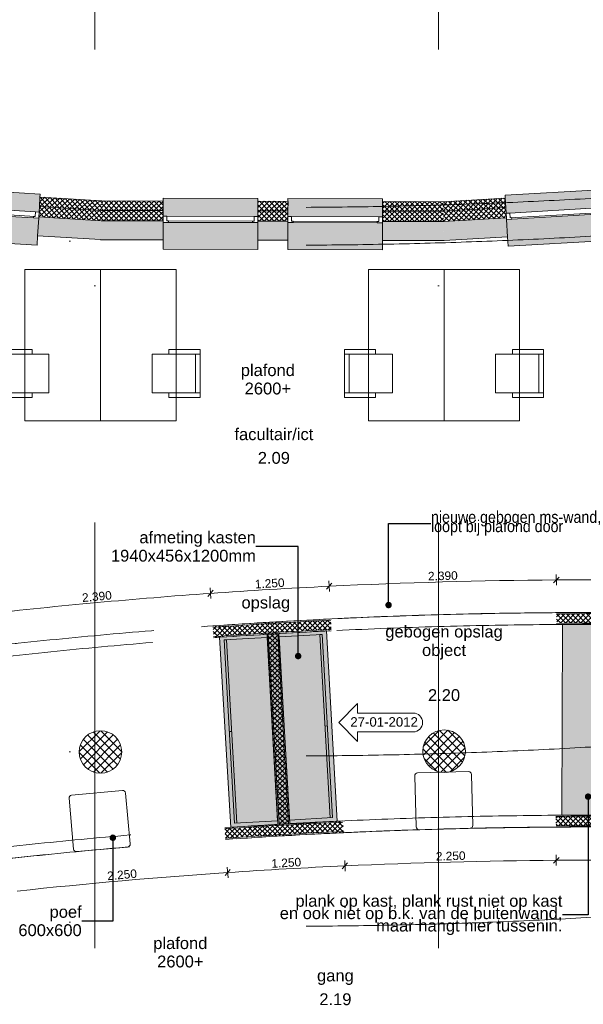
# Model space of a CAD drawing. Extents: x -238421 to 258165, y -34825 to 126331.
# Tile 27 of 239: x -204649 to -198687, y 42054 to 52464. Entities that reach past the tile are written whole.
import ezdxf

# ---------------------------------------------------------------- set-up
doc = ezdxf.new("R2010")
doc.units = 0
doc.header["$LTSCALE"] = 50
for name, pattern in [('_ .', [190, 90, -50, 0, -50]), ('B0701', [117.059997, 77.999997, -39.06]), ('B0702', [117.37, 78.119999, -39.250001])]:
    doc.linetypes.add(name, pattern=pattern)
doc.layers.get('0').update_dxf_attribs({"linetype": 'CONTINUOUS'})
for name, color, linetype in [('00 Bestaand', 7, 'CONTINUOUS'), ('00 Bestaand Afdek-arcering', 7, 'CONTINUOUS'), ('00 Bestaand Doorsnede-arcering', 7, 'CONTINUOUS'), ('00 Bestaand Laagscheidingslijnen', 7, 'CONTINUOUS'), ('00 Bestaand Ramen', 7, 'CONTINUOUS'), ('00 Ruimtenummer', 7, 'CONTINUOUS'), ('00 tekst plafond', 7, 'CONTINUOUS'), ('22 Binnenwanden', 7, 'CONTINUOUS'), ('22 Binnenwanden Afdek-arcering', 7, 'CONTINUOUS'), ('22 Binnenwanden Doorsnede-arcering', 7, 'CONTINUOUS'), ('22 Binnenwanden Laagscheidingslijnen', 7, 'CONTINUOUS'), ('82 Interieur', 7, 'CONTINUOUS'), ('A Stramien', 7, 'CONTINUOUS'), ('Tekst_dim 1_ 50', 7, 'CONTINUOUS'), ('WM5448--', 1, 'CONTINUOUS')]:
    doc.layers.add(name, color=color, linetype=linetype)
doc.styles.add('GENERATED_STYLE_1', font='ARIAL.TTF')
doc.styles.get("Standard").update_dxf_attribs({"font": 'ARIAL.TTF'})
doc.dimstyles.new('GENERATED_STYLE__8', dxfattribs={"dimtxt": 0.18, "dimasz": 136.8, "dimexe": 0.18, "dimexo": 0.0625, "dimgap": 0.09, "dimtad": 0, "dimtih": 1, "dimtoh": 1, "dimdec": 4, "dimzin": 0, "dimdsep": 46, "dimtxsty": 'Standard', "dimcen": 0.09, "dimadec": 0, "dimazin": 0, "dimtfac": 1, "dimtdec": 4, "dimtmove": 0, "dimatfit": 3, "dimldrblk": 'ARROWHEAD_11', "dimfxl": 0, "dimtolj": 1, "dimtzin": 0, "dimarcsym": 0})
pattern_1 = [(41.45082, (0, 0), (-24.824135, 28.10716), []), (131.45082, (0, 0), (28.10716, 24.824135), [])]
pattern_2 = [(44.85564, (0, 0), (-26.44961, 26.58323), []), (134.85564, (0, 0), (26.58323, 26.44961), [])]
pattern_3 = [(48.3186, (0, 0), (-28.00703, 24.93705), []), (138.3186, (0, 0), (24.93705, 28.00703), [])]
pattern_4 = [(0, (0, 0), (0, 37.5), [0, -37.5])]
pattern_5 = [(45, (0, 0), (-26.516504, 26.516504), []), (135, (0, 0), (26.516504, 26.516504), [])]
pattern_6 = [(45, (0, 0), (-45.96194, 45.96194), []), (135, (0, 0), (45.96194, 45.96194), [])]

# ---------------------------------------------------------------- blocks, each defined once
blk = doc.blocks.new('R1a metaal 15_12')
at = {"layer": '00 Bestaand Ramen', "color": 1, "linetype": 'Continuous', "lineweight": 0}
for p, q in [((-500, 160), (-500, 190)), ((-500, 190), (500, 190)), ((500, 190), (500, 160)), ((-500, 0), (-462, 0)), ((-500, -65), (-500, 0)), ((-462, 0), (-462, -50)), ((-462, 0), (462, 0)), ((462, -50), (462, 0)), ((462, 0), (500, 0)), ((500, 0), (500, -65)), ((-445, -65), (-500, -65)), ((-462, -50), (-445, -50)), ((-462, -50), (462, -50)), ((-462, -50), (462, -50)), ((-445, -50), (-445, -65)), ((445, -65), (-445, -65)), ((445, -65), (445, -50)), ((445, -50), (462, -50)), ((500, -65), (445, -65)), ((-500, -250), (-500, -350)), ((500, -350), (500, -250)), ((-500, -350), (500, -350))]:
    blk.add_line(p, q, dxfattribs=at)
at = {"layer": '00 Bestaand Ramen', "color": 2, "linetype": 'Continuous', "lineweight": 0}
for p, q in [((-500, 0), (-500, -50)), ((500, 0), (500, -50)), ((-500, -50), (-500, -65)), ((500, -50), (500, -65))]:
    blk.add_line(p, q, dxfattribs=at)
blk = doc.blocks.new('Wall_18_2', base_point=(21109, 24577))
at = {"layer": '00 Bestaand Afdek-arcering', "linetype": 'Continuous', "lineweight": 0}
for points in [[(19142, 24950), (19151, 25109), (19153, 25139), (18155, 25201), (18153, 25171), (18143, 25011)], [(20459, 24868), (20468, 25028), (20470, 25058), (19472, 25119), (19470, 25089), (19460, 24930)], [(18139, 24947), (18128, 24762), (18122, 24662), (19120, 24600), (19126, 24700), (19138, 24885)], [(19456, 24865), (19445, 24680), (19439, 24580), (20437, 24519), (20443, 24618), (20454, 24803)]]:
    blk.add_hatch(color=255, dxfattribs=at).paths.add_polyline_path(points, flags=0)
at = {"layer": '00 Bestaand Doorsnede-arcering', "linetype": 'Continuous', "lineweight": 0}
h = blk.add_hatch(dxfattribs=at)
h.set_pattern_fill('13_45GR_ISOLATIE_0002', color=255, style=0, pattern_type=2)
h.set_pattern_definition(pattern_1)
h.paths.add_polyline_path([(17511, 25111), (18147, 25071), (18153, 25171), (17521, 25210)], flags=0)
h = blk.add_hatch(dxfattribs=at)
h.set_pattern_fill('13_45GR_ISOLATIE_0002', color=255, style=0, pattern_type=2)
h.set_pattern_definition(pattern_1)
h.paths.add_polyline_path([(17500, 25001), (18140, 24962), (18143, 25011), (18147, 25071), (17511, 25111)], flags=0)
h = blk.add_hatch(dxfattribs=at)
h.set_pattern_fill('13_45GR_ISOLATIE_0002', color=255, style=0, pattern_type=2)
h.set_pattern_definition(pattern_1)
h.paths.add_polyline_path([(19145, 25009), (19464, 24990), (19470, 25089), (19151, 25109)], flags=0)
for points in [[(17481, 24802), (18128, 24762), (18139, 24947), (18140, 24962), (17500, 25001)], [(19138, 24885), (19126, 24700), (19445, 24680), (19456, 24865), (19457, 24880), (19138, 24900)], [(20443, 24618), (21109, 24577), (21116, 24777), (20455, 24818), (20454, 24803)]]:
    blk.add_hatch(color=255, dxfattribs=at).paths.add_polyline_path(points, flags=0)
h = blk.add_hatch(dxfattribs=at)
h.set_pattern_fill('13_45GR_ISOLATIE_0002', color=255, style=0, pattern_type=2)
h.set_pattern_definition(pattern_1)
h.paths.add_polyline_path([(19142, 24950), (19138, 24900), (19457, 24880), (19460, 24930), (19464, 24990), (19145, 25009)], flags=0)
h = blk.add_hatch(dxfattribs=at)
h.set_pattern_fill('13_45GR_ISOLATIE_0002', color=255, style=0, pattern_type=2)
h.set_pattern_definition(pattern_1)
h.paths.add_polyline_path([(20462, 24928), (21119, 24887), (21123, 24987), (20468, 25028)], flags=0)
h = blk.add_hatch(dxfattribs=at)
h.set_pattern_fill('13_45GR_ISOLATIE_0002', color=255, style=0, pattern_type=2)
h.set_pattern_definition(pattern_1)
h.paths.add_polyline_path([(20459, 24868), (20455, 24818), (21116, 24777), (21119, 24887), (20462, 24928)], flags=0)
at = {"layer": '00 Bestaand', "color": 2, "linetype": 'Continuous', "lineweight": 0}
for p, q in [((18153, 25171), (17521, 25210)), ((18153, 25171), (18147, 25071)), ((19151, 25109), (19145, 25009)), ((19470, 25089), (19151, 25109)), ((19470, 25089), (19464, 24990)), ((18143, 25011), (18140, 24962)), ((18147, 25071), (18143, 25011)), ((19145, 25009), (19142, 24950)), ((19464, 24990), (19460, 24930)), ((20468, 25028), (20462, 24928)), ((21123, 24987), (20468, 25028)), ((18139, 24947), (18128, 24762)), ((18140, 24962), (18139, 24947)), ((19138, 24885), (19126, 24700)), ((19142, 24950), (19138, 24900)), ((19138, 24900), (19138, 24885)), ((19457, 24880), (19456, 24865)), ((19460, 24930), (19457, 24880)), ((20462, 24928), (20459, 24868)), ((17481, 24802), (18128, 24762)), ((19456, 24865), (19445, 24680)), ((20454, 24803), (20443, 24618)), ((20455, 24818), (20454, 24803)), ((20459, 24868), (20455, 24818)), ((19126, 24700), (19445, 24680)), ((20443, 24618), (21109, 24577))]:
    blk.add_line(p, q, dxfattribs=at)
at = {"layer": '00 Bestaand Laagscheidingslijnen', "color": 2, "linetype": 'Continuous', "lineweight": 0}
for p, q in [((17511, 25111), (18147, 25071)), ((17500, 25001), (18140, 24962)), ((19145, 25009), (19464, 24990)), ((19138, 24900), (19457, 24880)), ((20462, 24928), (21119, 24887)), ((20455, 24818), (21116, 24777))]:
    blk.add_line(p, q, dxfattribs=at)
at = {"layer": '00 Bestaand Ramen', "color": 1, "linetype": 'Continuous', "lineweight": 0, "xscale": -1, "zscale": 1000, "rotation": 356.4508189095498}
for p in [(18643, 24981), (19959, 24899)]:
    blk.add_blockref('R1a metaal 15_12', p, dxfattribs=at)
blk = doc.blocks.new('R1a metaal 15_16')
at = {"layer": '00 Bestaand Ramen', "color": 1, "linetype": 'Continuous', "lineweight": 0}
for p, q in [((-500, 160), (-500, 190)), ((-500, 190), (500, 190)), ((500, 190), (500, 160)), ((-500, 0), (-462, 0)), ((-500, -65), (-500, 0)), ((-462, 0), (-462, -50)), ((-462, 0), (462, 0)), ((462, -50), (462, 0)), ((462, 0), (500, 0)), ((500, 0), (500, -65)), ((-445, -65), (-500, -65)), ((-462, -50), (-445, -50)), ((-462, -50), (462, -50)), ((-462, -50), (462, -50)), ((-445, -50), (-445, -65)), ((445, -65), (-445, -65)), ((445, -65), (445, -50)), ((445, -50), (462, -50)), ((500, -65), (445, -65)), ((-500, -250), (-500, -350)), ((500, -350), (500, -250)), ((-500, -350), (500, -350))]:
    blk.add_line(p, q, dxfattribs=at)
at = {"layer": '00 Bestaand Ramen', "color": 2, "linetype": 'Continuous', "lineweight": 0}
for p, q in [((-500, 0), (-500, -50)), ((500, 0), (500, -50)), ((-500, -50), (-500, -65)), ((500, -50), (500, -65))]:
    blk.add_line(p, q, dxfattribs=at)
blk = doc.blocks.new('Wall_21_2', base_point=(24743, 24568))
at = {"layer": '00 Bestaand Afdek-arcering', "linetype": 'Continuous', "lineweight": 0}
for points in [[(22772, 24823), (22773, 24983), (22773, 25013), (21773, 25015), (21773, 24985), (21772, 24825)], [(24091, 24820), (24092, 24980), (24092, 25010), (23092, 25012), (23092, 24982), (23091, 24822)], [(21772, 24760), (21772, 24575), (21771, 24475), (22771, 24473), (22772, 24573), (22772, 24758)], [(23091, 24757), (23091, 24572), (23090, 24472), (24090, 24470), (24091, 24570), (24091, 24755)]]:
    blk.add_hatch(color=255, dxfattribs=at).paths.add_polyline_path(points, flags=0)
at = {"layer": '00 Bestaand Doorsnede-arcering', "linetype": 'Continuous', "lineweight": 0}
h = blk.add_hatch(dxfattribs=at)
h.set_pattern_fill('13_45GR_ISOLATIE_0002', color=255, style=0, pattern_type=2)
h.set_pattern_definition(pattern_2)
h.paths.add_polyline_path([(21119, 24887), (21772, 24885), (21773, 24985), (21123, 24987)], flags=0)
h = blk.add_hatch(dxfattribs=at)
h.set_pattern_fill('13_45GR_ISOLATIE_0002', color=255, style=0, pattern_type=2)
h.set_pattern_definition(pattern_2)
h.paths.add_polyline_path([(21116, 24777), (21772, 24775), (21772, 24825), (21772, 24885), (21119, 24887)], flags=0)
h = blk.add_hatch(dxfattribs=at)
h.set_pattern_fill('13_45GR_ISOLATIE_0002', color=255, style=0, pattern_type=2)
h.set_pattern_definition(pattern_2)
h.paths.add_polyline_path([(22772, 24883), (23091, 24882), (23092, 24982), (22773, 24983)], flags=0)
h = blk.add_hatch(dxfattribs=at)
h.set_pattern_fill('13_45GR_ISOLATIE_0002', color=255, style=0, pattern_type=2)
h.set_pattern_definition(pattern_2)
h.paths.add_polyline_path([(22772, 24823), (22772, 24773), (23091, 24772), (23091, 24822), (23091, 24882), (22772, 24883)], flags=0)
h = blk.add_hatch(dxfattribs=at)
h.set_pattern_fill('13_45GR_ISOLATIE_0002', color=255, style=0, pattern_type=2)
h.set_pattern_definition(pattern_2)
h.paths.add_polyline_path([(24091, 24880), (24734, 24878), (24732, 24978), (24092, 24980)], flags=0)
h = blk.add_hatch(dxfattribs=at)
h.set_pattern_fill('13_45GR_ISOLATIE_0002', color=255, style=0, pattern_type=2)
h.set_pattern_definition(pattern_2)
h.paths.add_polyline_path([(24091, 24820), (24091, 24770), (24737, 24768), (24734, 24878), (24091, 24880)], flags=0)
for points in [[(21109, 24577), (21772, 24575), (21772, 24760), (21772, 24775), (21116, 24777)], [(22772, 24758), (22772, 24573), (23091, 24572), (23091, 24757), (23091, 24772), (22772, 24773)], [(24091, 24570), (24743, 24568), (24737, 24768), (24091, 24770), (24091, 24755)]]:
    blk.add_hatch(color=255, dxfattribs=at).paths.add_polyline_path(points, flags=0)
at = {"layer": '00 Bestaand', "color": 2, "linetype": 'Continuous', "lineweight": 0}
for p, q in [((21773, 24985), (21123, 24987)), ((21773, 24985), (21772, 24885)), ((21772, 24885), (21772, 24825)), ((22773, 24983), (22772, 24883)), ((22772, 24883), (22772, 24823)), ((23092, 24982), (22773, 24983)), ((23092, 24982), (23091, 24882)), ((23091, 24882), (23091, 24822)), ((24092, 24980), (24091, 24880)), ((24091, 24880), (24091, 24820)), ((24732, 24978), (24092, 24980)), ((21772, 24825), (21772, 24775)), ((21772, 24775), (21772, 24760)), ((22772, 24823), (22772, 24773)), ((23091, 24822), (23091, 24772)), ((24091, 24820), (24091, 24770)), ((21772, 24760), (21772, 24575)), ((22772, 24773), (22772, 24758)), ((22772, 24758), (22772, 24573)), ((23091, 24772), (23091, 24757)), ((23091, 24757), (23091, 24572)), ((24091, 24770), (24091, 24755)), ((24091, 24755), (24091, 24570)), ((21109, 24577), (21772, 24575)), ((22772, 24573), (23091, 24572)), ((24091, 24570), (24743, 24568))]:
    blk.add_line(p, q, dxfattribs=at)
at = {"layer": '00 Bestaand Laagscheidingslijnen', "color": 2, "linetype": 'Continuous', "lineweight": 0}
for p, q in [((21119, 24887), (21772, 24885)), ((22772, 24883), (23091, 24882)), ((24091, 24880), (24734, 24878)), ((21116, 24777), (21772, 24775)), ((22772, 24773), (23091, 24772)), ((24091, 24770), (24737, 24768))]:
    blk.add_line(p, q, dxfattribs=at)
at = {"layer": '00 Bestaand Ramen', "color": 1, "linetype": 'Continuous', "lineweight": 0, "xscale": -1, "zscale": 1000, "rotation": 359.8556427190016}
for p in [(22272, 24824), (23591, 24821)]:
    blk.add_blockref('R1a metaal 15_16', p, dxfattribs=at)
blk = doc.blocks.new('R1a metaal 15_17')
at = {"layer": '00 Bestaand Ramen', "color": 1, "linetype": 'Continuous', "lineweight": 0}
for p, q in [((-500, 160), (-500, 190)), ((-500, 190), (500, 190)), ((500, 190), (500, 160)), ((-500, 0), (-462, 0)), ((-500, -65), (-500, 0)), ((-462, 0), (-462, -50)), ((-462, 0), (462, 0)), ((462, -50), (462, 0)), ((462, 0), (500, 0)), ((500, 0), (500, -65)), ((-445, -65), (-500, -65)), ((-462, -50), (-445, -50)), ((-462, -50), (462, -50)), ((-462, -50), (462, -50)), ((-445, -50), (-445, -65)), ((445, -65), (-445, -65)), ((445, -65), (445, -50)), ((445, -50), (462, -50)), ((500, -65), (445, -65)), ((-500, -250), (-500, -350)), ((500, -350), (500, -250)), ((-500, -350), (500, -350))]:
    blk.add_line(p, q, dxfattribs=at)
at = {"layer": '00 Bestaand Ramen', "color": 2, "linetype": 'Continuous', "lineweight": 0}
for p, q in [((-500, 0), (-500, -50)), ((500, 0), (500, -50)), ((-500, -50), (-500, -65)), ((500, -50), (500, -65))]:
    blk.add_line(p, q, dxfattribs=at)
blk = doc.blocks.new('Wall_22_2', base_point=(28372, 24778))
at = {"layer": '00 Bestaand Afdek-arcering', "linetype": 'Continuous', "lineweight": 0}
for points in [[(26398, 24914), (26389, 25074), (26387, 25104), (25389, 25046), (25390, 25016), (25400, 24856)], [(27715, 24991), (27706, 25150), (27704, 25180), (26706, 25122), (26708, 25092), (26717, 24933)], [(26721, 24868), (26731, 24683), (26737, 24583), (27735, 24641), (27730, 24741), (27719, 24926)], [(25403, 24791), (25414, 24607), (25420, 24507), (26418, 24565), (26412, 24665), (26402, 24849)]]:
    blk.add_hatch(color=255, dxfattribs=at).paths.add_polyline_path(points, flags=0)
at = {"layer": '00 Bestaand Doorsnede-arcering', "linetype": 'Continuous', "lineweight": 0}
h = blk.add_hatch(dxfattribs=at)
h.set_pattern_fill('13_45GR_ISOLATIE_0002', color=255, style=0, pattern_type=2)
h.set_pattern_definition(pattern_3)
h.paths.add_polyline_path([(26708, 25092), (26389, 25074), (26394, 24974), (26713, 24993)], flags=0)
h = blk.add_hatch(dxfattribs=at)
h.set_pattern_fill('13_45GR_ISOLATIE_0002', color=255, style=0, pattern_type=2)
h.set_pattern_definition(pattern_3)
h.paths.add_polyline_path([(28329, 25187), (27706, 25150), (27712, 25051), (28340, 25087)], flags=0)
h = blk.add_hatch(dxfattribs=at)
h.set_pattern_fill('13_45GR_ISOLATIE_0002', color=255, style=0, pattern_type=2)
h.set_pattern_definition(pattern_3)
h.paths.add_polyline_path([(25390, 25016), (24732, 24978), (24734, 24878), (25396, 24916)], flags=0)
h = blk.add_hatch(dxfattribs=at)
h.set_pattern_fill('13_45GR_ISOLATIE_0002', color=255, style=0, pattern_type=2)
h.set_pattern_definition(pattern_3)
h.paths.add_polyline_path([(26713, 24993), (26394, 24974), (26398, 24914), (26401, 24864), (26720, 24883), (26717, 24933)], flags=0)
h = blk.add_hatch(dxfattribs=at)
h.set_pattern_fill('13_45GR_ISOLATIE_0002', color=255, style=0, pattern_type=2)
h.set_pattern_definition(pattern_3)
h.paths.add_polyline_path([(28340, 25087), (27712, 25051), (27715, 24991), (27718, 24941), (28351, 24977)], flags=0)
h = blk.add_hatch(dxfattribs=at)
h.set_pattern_fill('13_45GR_ISOLATIE_0002', color=255, style=0, pattern_type=2)
h.set_pattern_definition(pattern_3)
h.paths.add_polyline_path([(25396, 24916), (24734, 24878), (24737, 24768), (25402, 24806), (25400, 24856)], flags=0)
for points in [[(26720, 24883), (26401, 24864), (26402, 24849), (26412, 24665), (26731, 24683), (26721, 24868)], [(27718, 24941), (27719, 24926), (27730, 24741), (28372, 24778), (28351, 24977)], [(25402, 24806), (24737, 24768), (24743, 24568), (25414, 24607), (25403, 24791)]]:
    blk.add_hatch(color=255, dxfattribs=at).paths.add_polyline_path(points, flags=0)
at = {"layer": '00 Bestaand', "color": 2, "linetype": 'Continuous', "lineweight": 0}
for p, q in [((26708, 25092), (26389, 25074)), ((26708, 25092), (26713, 24993)), ((28329, 25187), (27706, 25150)), ((27706, 25150), (27712, 25051)), ((25390, 25016), (24732, 24978)), ((25390, 25016), (25396, 24916)), ((26389, 25074), (26394, 24974)), ((26713, 24993), (26717, 24933)), ((27712, 25051), (27715, 24991)), ((27715, 24991), (27718, 24941)), ((25396, 24916), (25400, 24856)), ((26394, 24974), (26398, 24914)), ((26398, 24914), (26401, 24864)), ((26717, 24933), (26720, 24883)), ((26720, 24883), (26721, 24868)), ((27718, 24941), (27719, 24926)), ((27719, 24926), (27730, 24741)), ((25400, 24856), (25402, 24806)), ((25402, 24806), (25403, 24791)), ((25403, 24791), (25414, 24607)), ((26401, 24864), (26402, 24849)), ((26402, 24849), (26412, 24665)), ((26721, 24868), (26731, 24683)), ((27730, 24741), (28372, 24778)), ((26412, 24665), (26731, 24683)), ((24743, 24568), (25414, 24607))]:
    blk.add_line(p, q, dxfattribs=at)
at = {"layer": '00 Bestaand Laagscheidingslijnen', "color": 2, "linetype": 'Continuous', "lineweight": 0}
for p, q in [((26394, 24974), (26713, 24993)), ((27712, 25051), (28340, 25087)), ((24734, 24878), (25396, 24916)), ((26401, 24864), (26720, 24883)), ((27718, 24941), (28351, 24977)), ((24737, 24768), (25402, 24806))]:
    blk.add_line(p, q, dxfattribs=at)
at = {"layer": '00 Bestaand Ramen', "color": 1, "linetype": 'Continuous', "lineweight": 0, "xscale": -0.9999999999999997, "zscale": 1000, "rotation": 3.318598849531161}
for p in [(25899, 24885), (27216, 24962)]:
    blk.add_blockref('R1a metaal 15_17', p, dxfattribs=at)
blk = doc.blocks.new('Wall_119_2', base_point=(22926, 20534))
at = {"layer": '22 Binnenwanden Doorsnede-arcering', "linetype": 'Continuous', "lineweight": 0}
h = blk.add_hatch(dxfattribs=at)
h.set_pattern_fill('10_GIPS_0002', color=9, style=0, pattern_type=2)
h.set_pattern_definition(pattern_4)
h.paths.add_polyline_path([(22870, 20406), (22985, 18396), (22998, 18397), (22883, 20406)], flags=0)
h = blk.add_hatch(dxfattribs=at)
h.set_pattern_fill('13_45GR_ISOLATIE_0002', color=9, style=0, pattern_type=2)
h.set_pattern_definition(pattern_5)
h.paths.add_polyline_path([(23098, 18403), (22983, 20412), (22883, 20406), (22998, 18397)], flags=0)
h = blk.add_hatch(dxfattribs=at)
h.set_pattern_fill('10_GIPS_0002', color=9, style=0, pattern_type=2)
h.set_pattern_definition(pattern_4)
h.paths.add_polyline_path([(23110, 18403), (22995, 20413), (22983, 20412), (23098, 18403)], flags=0)
at = {"layer": '22 Binnenwanden', "color": 1, "linetype": 'Continuous', "lineweight": 0}
for p, q in [((22870, 20406), (22985, 18396)), ((22983, 20412), (22883, 20406)), ((23110, 18403), (22995, 20413)), ((22998, 18397), (23098, 18403))]:
    blk.add_line(p, q, dxfattribs=at)
at = {"layer": '22 Binnenwanden Laagscheidingslijnen', "color": 9, "linetype": 'Continuous', "lineweight": 0}
for p, q in [((22883, 20406), (22998, 18397)), ((23098, 18403), (22983, 20412))]:
    blk.add_line(p, q, dxfattribs=at)
blk = doc.blocks.new('Wall_123_2', base_point=(33357, 20201))
at = {"layer": '22 Binnenwanden Doorsnede-arcering', "linetype": 'Continuous', "lineweight": 0}
h = blk.add_hatch(dxfattribs=at)
h.set_pattern_fill('10_GIPS_0002', color=9, style=0, pattern_type=2)
h.set_pattern_definition(pattern_4)
h.paths.add_polyline_path([(27183, 20629, 0.00547), (25933, 20634), (25933, 20622, -0.00547), (27183, 20617)], flags=0)
h = blk.add_hatch(dxfattribs=at)
h.set_pattern_fill('13_45GR_ISOLATIE_0002', color=9, style=0, pattern_type=2)
h.set_pattern_definition(pattern_5)
h.paths.add_polyline_path([(27183, 20617, 0.00547), (25933, 20622), (25934, 20522, -0.00547), (27181, 20517)], flags=0)
h = blk.add_hatch(dxfattribs=at)
h.set_pattern_fill('10_GIPS_0002', color=9, style=0, pattern_type=2)
h.set_pattern_definition(pattern_4)
h.paths.add_polyline_path([(23544, 20568, 0.005472), (22296, 20493), (22297, 20481, -0.005472), (23545, 20555)], flags=0)
h = blk.add_hatch(dxfattribs=at)
h.set_pattern_fill('13_45GR_ISOLATIE_0002', color=9, style=0, pattern_type=2)
h.set_pattern_definition(pattern_5)
h.paths.add_polyline_path([(23545, 20555, 0.005472), (22297, 20481), (22304, 20381, -0.005472), (23549, 20455)], flags=0)
h = blk.add_hatch(dxfattribs=at)
h.set_pattern_fill('10_GIPS_0002', color=9, style=0, pattern_type=2)
h.set_pattern_definition(pattern_4)
h.paths.add_polyline_path([(25934, 20509, -0.00547), (27181, 20504), (27181, 20517, 0.00547), (25934, 20522)], flags=0)
h = blk.add_hatch(dxfattribs=at)
h.set_pattern_fill('10_GIPS_0002', color=9, style=0, pattern_type=2)
h.set_pattern_definition(pattern_4)
h.paths.add_polyline_path([(22305, 20368, -0.005472), (23550, 20443), (23549, 20455, 0.005472), (22304, 20381)], flags=0)
at = {"layer": '22 Binnenwanden', "color": 1, "linetype": 'Continuous', "lineweight": 0}
for radius, start, end in [(57130, 89.14, 90.3937), (57130, 92.7905, 94.0445), (57005, 89.8252, 90.3937), (57005, 93.4746, 94.0445), (57005, 93.3615, 93.462), (57005, 92.7905, 93.349)]:
    blk.add_arc((26325, -36495), radius, start, end, dxfattribs=at)
at = {"layer": '22 Binnenwanden Laagscheidingslijnen', "color": 9, "linetype": 'Continuous', "lineweight": 0}
for radius, start, end in [(57118, 89.14, 90.3937), (57117, 92.7905, 94.0445), (57017, 89.14, 90.3937), (57018, 92.7905, 94.0445)]:
    blk.add_arc((26325, -36495), radius, start, end, dxfattribs=at)
blk = doc.blocks.new('Wall_125_2', base_point=(33100, 17967))
at = {"layer": '22 Binnenwanden Doorsnede-arcering', "linetype": 'Continuous', "lineweight": 0}
h = blk.add_hatch(dxfattribs=at)
h.set_pattern_fill('10_GIPS_0002', color=9, style=0, pattern_type=2)
h.set_pattern_definition(pattern_4)
h.paths.add_polyline_path([(23672, 18432, 0.005447), (22421, 18361), (22422, 18348, -0.005447), (23673, 18420)], flags=0)
h = blk.add_hatch(dxfattribs=at)
h.set_pattern_fill('10_GIPS_0002', color=9, style=0, pattern_type=2)
h.set_pattern_definition(pattern_4)
h.paths.add_polyline_path([(27179, 18487, 0.005446), (25926, 18492), (25926, 18480, -0.005446), (27179, 18475)], flags=0)
h = blk.add_hatch(dxfattribs=at)
h.set_pattern_fill('13_45GR_ISOLATIE_0002', color=9, style=0, pattern_type=2)
h.set_pattern_definition(pattern_5)
h.paths.add_polyline_path([(25927, 18380, -0.005446), (27177, 18375), (27179, 18475, 0.005446), (25926, 18480)], flags=0)
h = blk.add_hatch(dxfattribs=at)
h.set_pattern_fill('13_45GR_ISOLATIE_0002', color=9, style=0, pattern_type=2)
h.set_pattern_definition(pattern_5)
h.paths.add_polyline_path([(22429, 18249, -0.005447), (23677, 18320), (23673, 18420, 0.005447), (22422, 18348)], flags=0)
h = blk.add_hatch(dxfattribs=at)
h.set_pattern_fill('10_GIPS_0002', color=9, style=0, pattern_type=2)
h.set_pattern_definition(pattern_4)
h.paths.add_polyline_path([(25927, 18367, -0.005446), (27177, 18362), (27177, 18375, 0.005446), (25927, 18380)], flags=0)
h = blk.add_hatch(dxfattribs=at)
h.set_pattern_fill('10_GIPS_0002', color=9, style=0, pattern_type=2)
h.set_pattern_definition(pattern_4)
h.paths.add_polyline_path([(22430, 18236, -0.005447), (23678, 18307), (23677, 18320, 0.005447), (22429, 18249)], flags=0)
at = {"layer": '22 Binnenwanden', "color": 1, "linetype": 'Continuous', "lineweight": 0}
for radius, start, end in [(57511, 92.64326, 93.20417), (57511, 89.83421, 90.39699), (57511, 93.3287, 93.89154), (57511, 93.21662, 93.31625), (57386, 89.14879, 90.39699), (57386, 92.64326, 93.89154)]:
    blk.add_arc((26325, -39018), radius, start, end, dxfattribs=at)
at = {"layer": '22 Binnenwanden Laagscheidingslijnen', "color": 9, "linetype": 'Continuous', "lineweight": 0}
for radius, start, end in [(57499, 89.14879, 90.39699), (57499, 92.64326, 93.89154), (57399, 89.14879, 90.39699), (57399, 92.64326, 93.89154)]:
    blk.add_arc((26325, -39018), radius, start, end, dxfattribs=at)
blk = doc.blocks.new('Wall_129_2', base_point=(33357, 20201))
at = {"layer": '22 Binnenwanden', "color": 9, "linetype": 'B0701', "lineweight": 0}
for radius, start, end in [(57130, 82.9298, 100.2467), (57005, 82.9292, 100.2475)]:
    blk.add_arc((26325, -36495), radius, start, end, dxfattribs=at)
blk = doc.blocks.new('Wall_131_2', base_point=(33100, 17967))
at = {"layer": '22 Binnenwanden', "color": 9, "linetype": 'B0701', "lineweight": 0}
for radius, start, end in [(57511, 83.21954, 99.82229), (57386, 83.21933, 99.82249)]:
    blk.add_arc((26325, -39018), radius, start, end, dxfattribs=at)
blk = doc.blocks.new('Slab_7_2', base_point=(25990, 18492))
at = {"layer": '22 Binnenwanden Afdek-arcering', "linetype": 'Continuous', "lineweight": 0}
blk.add_hatch(color=167, dxfattribs=at).paths.add_polyline_path([(25990, 18492, -0.002449), (26553, 18493, -0.002452), (27118, 18488), (27128, 20505, 0.004966), (25995, 20509)], flags=0)
at = {"layer": '22 Binnenwanden', "color": 1, "linetype": 'Continuous', "lineweight": 0, "flags": 128}
blk.add_lwpolyline([(25990, 18492, -0.002449), (26553, 18493, -0.002452), (27118, 18488), (27128, 20505, 0.004966), (25995, 20509)], format="xyb", close=True, dxfattribs=at)
blk = doc.blocks.new('2D Wijzigingspijl 15+[3]_2', base_point=(23629, 19473))
at = {"color": 1, "linetype": 'Continuous', "lineweight": 0}
for p, q in [((23829, 19673), (23629, 19473)), ((23829, 19573), (23829, 19673)), ((24416, 19573), (23829, 19573)), ((23629, 19473), (23829, 19273)), ((23829, 19273), (23829, 19373)), ((23829, 19373), (24416, 19373))]:
    blk.add_line(p, q, dxfattribs=at)
blk.add_arc((24416, 19473), 100, 270, 90, dxfattribs=at)
at = {"color": 2, "lineweight": 0, "insert": (24466, 19478), "char_height": 100, "attachment_point": 6, "style": 'GENERATED_STYLE_1'}
blk.add_mtext('{ 27-01-2012}', dxfattribs=at)
blk = doc.blocks.new('Bureaustoel 2 15+')
at = {"layer": '82 Interieur', "color": 1, "linetype": 'Continuous', "lineweight": 0}
for p, q in [((204, 254), (-204, 254)), ((-204, 254), (-204, 76)), ((204, 254), (-204, 254)), ((-204, 254), (-204, 76)), ((204, 76), (204, 254)), ((204, 76), (204, 254)), ((-204, 76), (-254, 76)), ((-254, 76), (-254, -254)), ((-254, 76), (-254, -254)), ((-254, 76), (-204, 76)), ((-204, 76), (-204, -204)), ((254, 76), (204, 76)), ((204, 76), (204, -204)), ((204, 76), (254, 76)), ((254, -254), (254, 76)), ((254, 76), (254, -254)), ((-204, -204), (204, -204)), ((-204, -254), (-204, -204)), ((204, -254), (204, -204)), ((-254, -254), (254, -254)), ((-254, -254), (-204, -254)), ((-204, -254), (204, -254)), ((204, -254), (254, -254))]:
    blk.add_line(p, q, dxfattribs=at)
blk = doc.blocks.new('Kantoor bureau rechth 15')
at = {"layer": '82 Interieur', "color": 1, "linetype": 'Continuous', "lineweight": 0}
for p, q in [((1600, 800), (0, 800)), ((0, 800), (0, 0)), ((1600, 800), (0, 800)), ((0, 800), (0, 0)), ((1600, 0), (1600, 800)), ((1600, 0), (1600, 800)), ((0, 0), (1600, 0)), ((0, 0), (1600, 0))]:
    blk.add_line(p, q, dxfattribs=at)
blk = doc.blocks.new('Bureaustoel 2 15+_2')
at = {"layer": '82 Interieur', "color": 1, "linetype": 'Continuous', "lineweight": 0}
for p, q in [((204, 254), (-204, 254)), ((-204, 254), (-204, 76)), ((204, 254), (-204, 254)), ((-204, 254), (-204, 76)), ((204, 76), (204, 254)), ((204, 76), (204, 254)), ((-204, 76), (-254, 76)), ((-254, 76), (-254, -254)), ((-254, 76), (-254, -254)), ((-254, 76), (-204, 76)), ((-204, 76), (-204, -204)), ((254, 76), (204, 76)), ((204, 76), (204, -204)), ((204, 76), (254, 76)), ((254, -254), (254, 76)), ((254, 76), (254, -254)), ((-204, -204), (204, -204)), ((-204, -254), (-204, -204)), ((204, -254), (204, -204)), ((-254, -254), (254, -254)), ((-254, -254), (-204, -254)), ((-204, -254), (204, -254)), ((204, -254), (254, -254))]:
    blk.add_line(p, q, dxfattribs=at)
blk = doc.blocks.new('Kantoor bureau rechth 15_2')
at = {"layer": '82 Interieur', "color": 1, "linetype": 'Continuous', "lineweight": 0}
for p, q in [((1600, 800), (0, 800)), ((0, 800), (0, 0)), ((1600, 800), (0, 800)), ((0, 800), (0, 0)), ((1600, 0), (1600, 800)), ((1600, 0), (1600, 800)), ((0, 0), (1600, 0)), ((0, 0), (1600, 0))]:
    blk.add_line(p, q, dxfattribs=at)
blk = doc.blocks.new('Module bank 01 15_3')
at = {"layer": '82 Interieur', "color": 1, "linetype": 'Continuous', "lineweight": 0}
for p, q in [((0, 30), (0, 570)), ((30, 600), (570, 600)), ((600, 570), (600, 30)), ((570, 0), (30, 0))]:
    blk.add_line(p, q, dxfattribs=at)
for centre, start, end in [((30, 570), 90, 180), ((570, 570), 0, 90), ((30, 30), 180, 270), ((570, 30), 270, 0)]:
    blk.add_arc(centre, 30, start, end, dxfattribs=at)
blk = doc.blocks.new('Kast 15_4')
at = {"layer": '82 Interieur', "color": 1, "linetype": 'Continuous', "lineweight": 0}
for p, q in [((1940, 456), (0, 456)), ((0, 456), (0, 0)), ((1940, 0), (1940, 456)), ((0, 0), (0, 25)), ((0, 25), (1940, 25)), ((0, 0), (1940, 0)), ((970, 0), (970, 25))]:
    blk.add_line(p, q, dxfattribs=at)
blk = doc.blocks.new('Kast 15_5')
at = {"layer": '82 Interieur', "color": 1, "linetype": 'Continuous', "lineweight": 0}
for p, q in [((1940, 456), (0, 456)), ((0, 456), (0, 0)), ((1940, 0), (1940, 456)), ((0, 0), (0, 25)), ((0, 25), (1940, 25)), ((0, 0), (1940, 0)), ((970, 0), (970, 25))]:
    blk.add_line(p, q, dxfattribs=at)
blk = doc.blocks.new('Slab_9_2', base_point=(22368, 20373))
at = {"layer": '22 Binnenwanden Afdek-arcering', "linetype": 'Continuous', "lineweight": 0}
blk.add_hatch(color=167, dxfattribs=at).paths.add_polyline_path([(22368, 20373), (22485, 18364, -0.002456), (23611, 18428), (23498, 20440, 0.004963)], flags=0)
at = {"layer": '22 Binnenwanden', "color": 1, "linetype": 'Continuous', "lineweight": 0, "flags": 128}
blk.add_lwpolyline([(22368, 20373), (22485, 18364, -0.002456), (23611, 18428), (23498, 20440, 0.004963)], format="xyb", close=True, dxfattribs=at)
blk = doc.blocks.new('Dimension_1_2', base_point=(33400, 20545))
at = {"color": 1, "linetype": 'Continuous', "lineweight": 0}
for p, q in [((25931, 20924), (25930, 21037)), ((23499, 20882), (23556, 20945)), ((23530, 20857), (23524, 20970)), ((25901, 20950), (25960, 21010)), ((22244, 20806), (22299, 20871)), ((22275, 20782), (22268, 20895))]:
    blk.add_line(p, q, dxfattribs=at)
for start, end in [(90.39372, 92.79052), (89.14, 90.39372), (94.04449, 96.4416), (92.79052, 94.04449)]:
    blk.add_arc((26325, -36495), 57476, start, end, dxfattribs=at)
at = {"color": 2, "lineweight": 0, "char_height": 90, "attachment_point": 7, "style": 'GENERATED_STYLE_1'}
for s, insert, rotation in [('{2.390}', (24574, 20973), 1.5921), ('{1.250}', (22744, 20888), 3.4175), ('{2.390}', (20918, 20745), 5.243)]:
    blk.add_mtext(s, dxfattribs=dict(at, insert=insert, rotation=rotation))
blk = doc.blocks.new('Dimension_2_2', base_point=(33059, 17618))
at = {"color": 1, "linetype": 'Continuous', "lineweight": 0}
for p, q in [((23697, 17900), (23692, 18013)), ((25900, 17986), (25959, 18046)), ((25930, 17960), (25929, 18072)), ((22426, 17854), (22482, 17918)), ((22458, 17830), (22450, 17942)), ((23666, 17925), (23723, 17988))]:
    blk.add_line(p, q, dxfattribs=at)
for start, end in [(90.397, 92.6433), (89.1488, 90.397), (92.6433, 93.8915), (93.8915, 96.1384)]:
    blk.add_arc((26325, -39018), 57035, start, end, dxfattribs=at)
at = {"color": 2, "lineweight": 0, "char_height": 90, "attachment_point": 7, "style": 'GENERATED_STYLE_1'}
for s, insert, rotation in [('{2.250}', (24657, 18011), 1.5201), ('{1.250}', (22919, 17934), 3.2674), ('{2.250}', (21184, 17803), 5.015)]:
    blk.add_mtext(s, dxfattribs=dict(at, insert=insert, rotation=rotation))
blk = doc.blocks.new('ARROWHEAD_11')
at = {"color": 0, "linetype": 'Continuous', "lineweight": 0}
blk.add_line((0, 0), (-1, 0), dxfattribs=at)
at = {"color": 0, "linetype": 'Continuous', "lineweight": 0, "const_width": 0.25, "flags": 128}
blk.add_lwpolyline([(-0.125, 0, 1), (0.125, 0, 1)], format="xyb", close=True, dxfattribs=at)
blk = doc.blocks.new('Column_2_2', base_point=(24743, 19168))
at = {"layer": '00 Bestaand Doorsnede-arcering', "linetype": 'Continuous', "lineweight": 0}
h = blk.add_hatch(dxfattribs=at)
h.set_pattern_fill('11_BETON__BLOK__0002', color=9, style=0, pattern_type=2)
h.set_pattern_definition(pattern_6)
h.paths.add_polyline_path([(24743, 18943, 0.414214), (24968, 19168, 0.414214), (24743, 19393, 0.414214), (24518, 19168, 0.414214)], flags=0)
at = {"layer": '00 Bestaand', "color": 3, "linetype": 'Continuous', "lineweight": 0}
blk.add_circle((24743, 19168), 225, dxfattribs=at)
blk = doc.blocks.new('Column_7_2', base_point=(21108, 19161))
at = {"layer": '00 Bestaand Doorsnede-arcering', "linetype": 'Continuous', "lineweight": 0}
h = blk.add_hatch(dxfattribs=at)
h.set_pattern_fill('11_BETON__BLOK__0002', color=9, style=0, pattern_type=2)
h.set_pattern_definition(pattern_6)
h.paths.add_polyline_path([(21108, 18936, 0.414214), (21333, 19161, 0.414214), (21108, 19386, 0.414214), (20883, 19161, 0.414214)], flags=0)
at = {"layer": '00 Bestaand', "color": 3, "linetype": 'Continuous', "lineweight": 0}
blk.add_circle((21108, 19161), 225, dxfattribs=at)
blk = doc.blocks.new('dasg')
at = {"color": 9, "linetype": 'B0702', "lineweight": 0, "flags": 128}
for points in [[(-244589.6, 75480.7, -0.0739571), (-227787.4, 75947.6)], [(-244222.5, 73281.3, -0.0709165), (-228031.2, 73711)]]:
    blk.add_lwpolyline(points, format="xyb", dxfattribs=at)
at = {"layer": 'A Stramien', "color": 9, "linetype": '_ .', "lineweight": 0, "flags": 128}
for points in [[(-239893.9, 63309.5), (-239893.9, 93947.6)], [(-236259.9, 63309.5), (-236259.9, 93947.6)]]:
    blk.add_lwpolyline(points, dxfattribs=at)
for points in [[(-214381.2, 83692), (-232630.2, 80887.9, -0.123), (-260004.1, 85070.4)], [(-214381.2, 83292), (-232630.2, 80487.9, -0.123), (-260004.1, 84670.4)], [(-214381.2, 77892), (-232630.2, 75087.9, -0.123), (-260004.1, 79270.4)], [(-214381.2, 76092), (-232620.2, 73287.9, -0.123), (-260004.9, 77469.7)]]:
    blk.add_lwpolyline(points, format="xyb", dxfattribs=at)
at = {"color": 1, "linetype": 'Continuous', "lineweight": 0}
for name, p in [('Dimension_1_2', (-227544.2, 76266.7)), ('2D Wijzigingspijl 15+[3]_2', (-237315.3, 75194.8)), ('Dimension_2_2', (-227885.4, 73340.3))]:
    blk.add_blockref(name, p, dxfattribs=at)
at = {"layer": '00 Bestaand', "color": 1, "lineweight": 0}
for name, p in [('Wall_18_2', (-239834.7, 80299.1)), ('Wall_22_2', (-232572, 80500.4)), ('Wall_21_2', (-236201, 80290))]:
    blk.add_blockref(name, p, dxfattribs=at)
at = {"layer": '00 Bestaand', "color": 3, "lineweight": 0}
for name, p in [('Column_7_2', (-239835.7, 74883)), ('Column_2_2', (-236201, 74890.4))]:
    blk.add_blockref(name, p, dxfattribs=at)
at = {"layer": '22 Binnenwanden', "color": 1, "lineweight": 0}
for name, p in [('Wall_123_2', (-227586.8, 75923.1)), ('Wall_129_2', (-227586.8, 75923.1)), ('Wall_119_2', (-238018.3, 76256.3)), ('Wall_125_2', (-227844, 73689.1)), ('Wall_131_2', (-227844, 73689.1))]:
    blk.add_blockref(name, p, dxfattribs=at)
at = {"layer": '22 Binnenwanden', "color": 1, "linetype": 'Continuous', "lineweight": 0}
for name, p in [('Slab_7_2', (-234954.2, 74214.5)), ('Slab_9_2', (-238575.7, 76095))]:
    blk.add_blockref(name, p, dxfattribs=at)
at = {"layer": '82 Interieur', "color": 1, "linetype": 'Continuous', "lineweight": 0, "zscale": 1000}
for name, p, rotation in [('Kantoor bureau rechth 15', (-240635.7, 79983.5), 270), ('Kantoor bureau rechth 15', (-237001.7, 79983.5), 270), ('Bureaustoel 2 15+', (-240635.7, 78883.5), 270), ('Bureaustoel 2 15+', (-237001.7, 78883.5), 270), ('Kast 15_5', (-238526.8, 76067.3), 273.250082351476), ('Module bank 01 15_3', (-235912.2, 74676.1), 181.5125256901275), ('Module bank 01 15_3', (-239573.7, 74478.4), 185.18767850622)]:
    blk.add_blockref(name, p, dxfattribs=dict(at, rotation=rotation))
at = {"layer": '82 Interieur', "color": 1, "linetype": 'Continuous', "lineweight": 0, "xscale": -1, "zscale": 1000}
for name, p, rotation in [('Kantoor bureau rechth 15_2', (-239035.7, 79983.5), 90), ('Kantoor bureau rechth 15_2', (-235401.7, 79983.5), 90), ('Bureaustoel 2 15+_2', (-239035.7, 78883.5), 90), ('Bureaustoel 2 15+_2', (-235401.7, 78883.5), 90), ('Kast 15_4', (-237491.5, 76126.4), 93.28457301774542)]:
    blk.add_blockref(name, p, dxfattribs=dict(at, rotation=rotation))
at = {"layer": '00 Ruimtenummer', "color": 2, "linetype": 'Continuous', "lineweight": 0, "char_height": 125, "attachment_point": 5, "style": 'GENERATED_STYLE_1'}
for s, insert in [('{2.09}', (-238001.7, 77991.3)), ('{2.20}', (-236201.7, 75483.2)), ('{2.19}', (-237350.8, 72267.8))]:
    blk.add_mtext(s, dxfattribs=dict(at, insert=insert))
at = {"layer": '00 tekst plafond', "color": 1, "linetype": 'Continuous', "lineweight": 0, "char_height": 125, "attachment_point": 5, "line_spacing_factor": 0.930826, "style": 'GENERATED_STYLE_1'}
for insert in [(-238065.4, 78821.6), (-238991.4, 72763.8)]:
    blk.add_mtext('{plafond\\P2600+}', dxfattribs=dict(at, insert=insert))
at = {"layer": 'Tekst_dim 1_ 50', "color": 1, "linetype": 'Continuous', "lineweight": 0, "char_height": 125, "attachment_point": 5, "style": 'GENERATED_STYLE_1'}
for s, insert in [('{facultair/ict}', (-238001.7, 78241.3)), ('{opslag}', (-238087, 76443.9)), ('{gang}', (-237350.8, 72500.8))]:
    blk.add_mtext(s, dxfattribs=dict(at, insert=insert))
at = {"layer": 'Tekst_dim 1_ 50', "color": 2, "linetype": 'Continuous', "lineweight": 0, "char_height": 125, "style": 'GENERATED_STYLE_1'}
for s, insert, width, attachment_point, line_spacing_factor in [('{nieuwe gebogen ms-wand,\\Ploopt bij plafond door}', (-236341.2, 77299.3), 2035.43, 4, 0.468338), ('{afmeting kasten\\P1940x456x1200mm}', (-238191.8, 77053.8), 1498.29, 6, 0.930826), ('{plank op kast, plank rust niet op kast\\Pen ook niet op b.k. van de buitenwand,\\Pmaar hangt hier tussenin.}', (-234949.5, 73159.4), 2925.715, 6, 0.627943), ('{poef\\P600x600}', (-240034.5, 73094.9), 653.715, 6, 0.930826)]:
    blk.add_mtext(s, dxfattribs=dict(at, insert=insert, width=width, attachment_point=attachment_point, line_spacing_factor=line_spacing_factor))
at = {"layer": 'Tekst_dim 1_ 50', "color": 1, "linetype": 'Continuous', "lineweight": 0, "insert": (-236201.7, 76038.9), "char_height": 125, "attachment_point": 5, "line_spacing_factor": 0.940037, "style": 'GENERATED_STYLE_1'}
blk.add_mtext('{gebogen opslag\\Pobject}', dxfattribs=at)
at = {"layer": 'Tekst_dim 1_ 50', "color": 1, "linetype": 'Continuous', "lineweight": 0, "annotation_type": 0, "has_hookline": 1}
for points, hookline_direction, text_width in [([(-236788.3, 76436.4), (-236788.3, 77299.3), (-236341.3, 77299.3)], 0, 1612.6), ([(-237744.7, 75896.9), (-237744.7, 77053.8), (-238191.7, 77053.8)], 1, 1503.6), ([(-234677.7, 74410.5), (-234677.7, 73159.4), (-234949.4, 73159.4)], 1, 2811.9), ([(-239704.9, 73976.2), (-239704.9, 73094.9), (-240034.4, 73094.9)], 1, 655.1)]:
    blk.add_leader(points, dimstyle='GENERATED_STYLE__8', dxfattribs=dict(at, hookline_direction=hookline_direction, text_width=text_width))

msp = doc.modelspace()

# ---------------------------------------------------------------- block references
at = {"layer": 'WM5448--'}
msp.add_blockref('dasg', (36041.72169, -30160.8573), dxfattribs=at)

doc.saveas('drawing.dxf')
